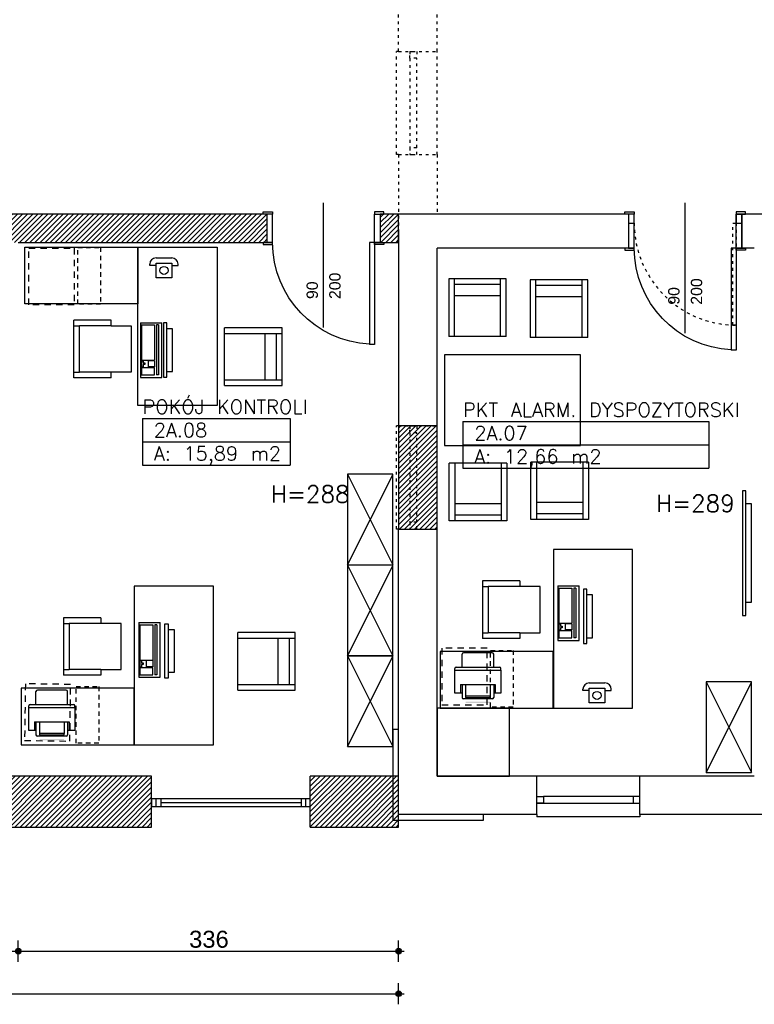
# Model space of a CAD drawing. Header units: inches. Extents: x 18535 to 24863, y 1480 to 5800.
# Tile 3 of 24: x 20832 to 21480, y 2037 to 2906. Entities that reach past the tile are written whole.
import ezdxf
from ezdxf.enums import TextEntityAlignment as Align

# ---------------------------------------------------------------- set-up
doc = ezdxf.new("R2010")
doc.units = ezdxf.units.IN
doc.header["$MEASUREMENT"] = 0
doc.linetypes.add('Przerywana', pattern=[6, 2.5, -3.5])
doc.linetypes.add('Przerywana 2 (2)', pattern=[11, 6, -5])
for name, color, linetype in [('_T elektryczne', 7, 'Continuous'), ('_T meble', 7, 'Continuous'), ('_T sciany', 7, 'Continuous'), ('AA_OPIS_009', 7, 'Continuous'), ('AA_PRZ_SCIANY_030', 7, 'Continuous'), ('AA_STOLARKA DRZW_009', 7, 'Continuous'), ('AA_WIDOK_009', 7, 'Continuous'), ('ArchiCAD', 7, 'Continuous'), ('Window-Door Markers', 7, 'Continuous')]:
    doc.layers.add(name, color=color, linetype=linetype)
doc.styles.add('GENERATED_STYLE_13', font='txt')
doc.styles.add('GENERATED_STYLE_14', font='romans.shx')
doc.styles.add('GENERATED_STYLE_8', font='txt')
doc.styles.add('GENERATED_STYLE_9', font='arial.ttf')
doc.styles.get("Standard").update_dxf_attribs({"font": 'txt', "bigfont": 'BIGFONT.SHX'})
doc.dimstyles.new('Dimstyle_4', dxfattribs={"dimtxt": 15, "dimasz": 9.5, "dimexe": 0.18, "dimexo": 0.5, "dimgap": 0.09, "dimtad": 1, "dimtih": 1, "dimtoh": 1, "dimdec": 0, "dimzin": 0, "dimdsep": 46, "dimtxsty": 'GENERATED_STYLE_13', "dimblk": 'ARROWHEAD_11', "dimblk1": 'ARROWHEAD_11', "dimblk2": 'ARROWHEAD_11', "dimcen": 0.09, "dimclrd": 220, "dimclre": 220, "dimclrt": 220, "dimadec": 1, "dimazin": 0, "dimtfac": 1, "dimtdec": 4, "dimtmove": 0, "dimatfit": 3, "dimfxl": 0, "dimtolj": 1, "dimtzin": 0, "dimarcsym": 0})
pattern_1 = [(45, (0, 0), (-2.24506403, 2.24506403), [])]

# ---------------------------------------------------------------- blocks, each defined once
blk = doc.blocks.new('PKT ALARM. DYSPOZYTORSKI_2A.07_144', base_point=(21331.63, 2541.19))
at = {"layer": '_T sciany', "color": 160, "linetype": 'Continuous'}
for p, q in [((21223.1, 2551.49), (21223.1, 2510.31)), ((21223.1, 2551.49), (21440.16, 2551.49)), ((21440.16, 2551.49), (21440.16, 2510.31)), ((21223.1, 2530.9), (21440.16, 2530.9)), ((21223.1, 2510.31), (21440.16, 2510.31))]:
    blk.add_line(p, q, dxfattribs=at)
at = {"color": 0}
for tag in ['floor_f', 'ROOM_PERIM', 'ROOM_WALLS_SURF', 'ROOM_DOORS_SURF', 'ROOM_WINDS_SURF', 'ROOM_BASELEV', 'ROOM_HEIGHT', 'ROOM_NET_AREA', 'ROOM_REDUCED_AREA', 'ROOM_CALC_AREA', 'ROOM_VOLUME']:
    blk.add_attdef(tag, text='', height=200, dxfattribs=at).set_placement((21331.63, 2484.05), align=Align.BOTTOM_LEFT)
at = {"layer": '_T sciany', "color": 160}
for tag, p in [('ROOM_NAME', (21223.1, 2568.03)), ('ROOM_NUMBER', (21233.1, 2547.44)), ('ROOM_AREA', (21233.1, 2526.86))]:
    blk.add_attdef(tag, text='', height=12.5, dxfattribs=at).set_placement(p, align=Align.TOP_LEFT)
blk = doc.blocks.new('POKÓJ KONTROLI_2A.08_157', base_point=(21005.36, 2543.79))
at = {"layer": '_T sciany', "color": 160, "linetype": 'Continuous'}
for p, q in [((20940.18, 2554.09), (20940.18, 2512.91)), ((20940.18, 2554.09), (21070.54, 2554.09)), ((21070.54, 2554.09), (21070.54, 2512.91)), ((20940.18, 2533.5), (21070.54, 2533.5)), ((20940.18, 2512.91), (21070.54, 2512.91))]:
    blk.add_line(p, q, dxfattribs=at)
at = {"color": 0}
for tag in ['floor_f', 'ROOM_PERIM', 'ROOM_WALLS_SURF', 'ROOM_DOORS_SURF', 'ROOM_WINDS_SURF', 'ROOM_BASELEV', 'ROOM_HEIGHT', 'ROOM_NET_AREA', 'ROOM_REDUCED_AREA', 'ROOM_CALC_AREA', 'ROOM_VOLUME']:
    blk.add_attdef(tag, text='', height=200, dxfattribs=at).set_placement((21005.36, 2486.65), align=Align.BOTTOM_LEFT)
at = {"layer": '_T sciany', "color": 160}
for tag, p in [('ROOM_NAME', (20940.18, 2570.63)), ('ROOM_NUMBER', (20950.18, 2550.04)), ('ROOM_AREA', (20950.18, 2529.45))]:
    blk.add_attdef(tag, text='', height=12.5, dxfattribs=at).set_placement(p, align=Align.TOP_LEFT)
blk = doc.blocks.new('D1 -Tr 65_385')
at = {"color": 140, "linetype": 'Continuous'}
for p, q in [((45, 90), (40.555, 90)), ((40.555, 0), (40.555, 90)), ((45, 0), (45, 90)), ((-53.255, 0), (-53.255, 1.905)), ((-53.255, 1.905), (-45, 1.905)), ((-53.255, 0), (-53.255, 1.905)), ((-53.255, 1.905), (-45, 1.905)), ((-45, 0), (-53.255, 0)), ((-45, 0), (-53.255, 0)), ((-50, 0), (-45, 0)), ((-50, -25), (-50, 0)), ((-50, 0), (-45, 0)), ((-50, -25), (-50, 0)), ((-45, 1.905), (-45, 0)), ((-45, 1.905), (-45, 0)), ((-45, 0), (-45, -25)), ((-45, 0), (-45, -25)), ((45, 0), (40.555, 0)), ((53.255, 1.905), (45, 1.905)), ((45, 1.905), (45, 0)), ((53.255, 1.905), (45, 1.905)), ((45, 1.905), (45, 0)), ((50, 0), (45, 0)), ((45, 0), (45, -25)), ((45, 0), (53.255, 0)), ((50, 0), (45, 0)), ((45, 0), (45, -25)), ((45, 0), (53.255, 0)), ((50, -25), (50, 0)), ((50, -25), (50, 0)), ((53.255, 0), (53.255, 1.905)), ((53.255, 0), (53.255, 1.905)), ((-45, -25), (-53.255, -25)), ((-53.255, -25), (-53.255, -26.905)), ((-45, -25), (-53.255, -25)), ((-53.255, -25), (-53.255, -26.905)), ((-45, -25), (-50, -25)), ((-45, -25), (-50, -25)), ((-45, -26.905), (-45, -25)), ((-45, -26.905), (-45, -25)), ((45, -25), (50, -25)), ((45, -25), (53.255, -25)), ((45, -26.905), (45, -25)), ((45, -25), (50, -25)), ((45, -25), (53.255, -25)), ((45, -26.905), (45, -25)), ((53.255, -25), (53.255, -26.905)), ((53.255, -25), (53.255, -26.905)), ((-53.255, -26.905), (-45, -26.905)), ((-53.255, -26.905), (-45, -26.905)), ((53.255, -26.905), (45, -26.905)), ((53.255, -26.905), (45, -26.905))]:
    blk.add_line(p, q, dxfattribs=at)
blk.add_arc((45, 0), 90, 92.827477, 180, dxfattribs=at)
blk = doc.blocks.new('Window-Door Marker - 70_4804')
at = {"layer": 'ArchiCAD', "color": 140, "linetype": 'Continuous'}
blk.add_line((0, -100), (0, 10), dxfattribs=at)
blk = doc.blocks.new('Window-Door Marker - 70_3958')
at = {"layer": 'ArchiCAD', "color": 140, "linetype": 'Continuous'}
blk.add_line((0, -100), (0, 10), dxfattribs=at)
blk = doc.blocks.new('WALL_661', base_point=(20385.09, 2722.07))
at = {"layer": '_T sciany'}
h = blk.add_hatch(dxfattribs=at)
h.set_pattern_fill('ANSI31', color=5, style=0, pattern_type=2)
h.set_pattern_definition(pattern_1)
h.paths.add_polyline_path([(20674.3, 2709.57), (20674.3, 2734.57), (20407.09, 2734.57), (20407.09, 2709.57)], flags=0)
h = blk.add_hatch(dxfattribs=at)
h.set_pattern_fill('ANSI31', color=5, style=0, pattern_type=2)
h.set_pattern_definition(pattern_1)
h.paths.add_polyline_path([(21050.06, 2709.57), (21050.06, 2734.57), (20774.3, 2734.57), (20774.3, 2709.57)], flags=0)
h = blk.add_hatch(dxfattribs=at)
h.set_pattern_fill('ANSI31', color=5, style=0, pattern_type=2)
h.set_pattern_definition(pattern_1)
h.paths.add_polyline_path([(21166.3, 2709.57), (21166.3, 2734.57), (21150.06, 2734.57), (21150.06, 2709.57)], flags=0)
at = {"layer": '_T sciany', "color": 5, "linetype": 'Continuous'}
for p, q in [((20674.3, 2734.57), (20407.09, 2734.57)), ((20674.3, 2734.57), (20674.3, 2709.57)), ((20774.3, 2734.57), (20774.3, 2709.57)), ((21050.06, 2734.57), (20774.3, 2734.57)), ((21050.06, 2734.57), (21050.06, 2709.57)), ((21150.06, 2734.57), (21150.06, 2709.57)), ((21166.3, 2734.57), (21150.06, 2734.57)), ((21166.3, 2709.57), (21166.3, 2734.57)), ((20407.09, 2709.57), (20674.3, 2709.57)), ((20774.3, 2709.57), (20815.53, 2709.57)), ((20830.53, 2709.57), (21050.06, 2709.57)), ((21150.06, 2709.57), (21166.3, 2709.57))]:
    blk.add_line(p, q, dxfattribs=at)
at = {"layer": '_T sciany', "xscale": -1, "rotation": 180}
for p in [(20724.3, 2709.57), (21100.06, 2709.57)]:
    blk.add_blockref('D1 -Tr 65_385', p, dxfattribs=at)
at = {"layer": 'Window-Door Markers'}
ref = blk.add_blockref('Window-Door Marker - 70_4804', (20724.3, 2734.57), dxfattribs=at)
ref.add_attrib('AC_WIDO_A_SIZE', '90', dxfattribs={"color": 255, "height": 10, "rotation": 90, "style": 'GENERATED_STYLE_9'}).set_placement((20722.26, 2659.57), align=Align.BOTTOM_LEFT)
ref.add_attrib('AC_WIDO_B_SIZE', '200', dxfattribs={"color": 255, "height": 10, "rotation": 90, "style": 'GENERATED_STYLE_9'}).set_placement((20742.26, 2659.57), align=Align.BOTTOM_LEFT)
ref = blk.add_blockref('Window-Door Marker - 70_3958', (21100.06, 2734.57), dxfattribs=at)
ref.add_attrib('AC_WIDO_A_SIZE', '90', dxfattribs={"color": 255, "height": 10, "rotation": 90, "style": 'GENERATED_STYLE_9'}).set_placement((21098.02, 2659.57), align=Align.BOTTOM_LEFT)
ref.add_attrib('AC_WIDO_B_SIZE', '200', dxfattribs={"color": 255, "height": 10, "rotation": 90, "style": 'GENERATED_STYLE_9'}).set_placement((21118.02, 2659.57), align=Align.BOTTOM_LEFT)
blk = doc.blocks.new('D1 -Tr 65_17')
at = {"color": 140, "linetype": 'Continuous'}
for p, q in [((45, 90), (40.555, 90)), ((40.555, 0), (40.555, 90)), ((45, 0), (45, 90)), ((-53.255, 0), (-53.255, 1.905)), ((-53.255, 1.905), (-45, 1.905)), ((-53.255, 0), (-53.255, 1.905)), ((-53.255, 1.905), (-45, 1.905)), ((-45, 0), (-53.255, 0)), ((-45, 0), (-53.255, 0)), ((-50, 0), (-45, 0)), ((-50, -30), (-50, 0)), ((-50, 0), (-45, 0)), ((-50, -30), (-50, 0)), ((-45, 1.905), (-45, 0)), ((-45, 1.905), (-45, 0)), ((-45, 0), (-45, -30)), ((-45, 0), (-45, -30)), ((45, 0), (40.555, 0)), ((53.255, 1.905), (45, 1.905)), ((45, 1.905), (45, 0)), ((53.255, 1.905), (45, 1.905)), ((45, 1.905), (45, 0)), ((50, 0), (45, 0)), ((45, 0), (45, -30)), ((45, 0), (53.255, 0)), ((50, 0), (45, 0)), ((45, 0), (45, -30)), ((45, 0), (53.255, 0)), ((50, -30), (50, 0)), ((50, -30), (50, 0)), ((53.255, 0), (53.255, 1.905)), ((53.255, 0), (53.255, 1.905)), ((-45, -30), (-53.255, -30)), ((-53.255, -30), (-53.255, -31.905)), ((-45, -30), (-53.255, -30)), ((-53.255, -30), (-53.255, -31.905)), ((-53.255, -31.905), (-45, -31.905)), ((-53.255, -31.905), (-45, -31.905)), ((-45, -30), (-50, -30)), ((-45, -30), (-50, -30)), ((-45, -31.905), (-45, -30)), ((-45, -31.905), (-45, -30)), ((45, -30), (50, -30)), ((45, -30), (53.255, -30)), ((45, -31.905), (45, -30)), ((45, -30), (50, -30)), ((45, -30), (53.255, -30)), ((45, -31.905), (45, -30)), ((53.255, -31.905), (45, -31.905)), ((53.255, -31.905), (45, -31.905)), ((53.255, -30), (53.255, -31.905)), ((53.255, -30), (53.255, -31.905))]:
    blk.add_line(p, q, dxfattribs=at)
blk.add_arc((45, 0), 90, 92.827477, 180, dxfattribs=at)
blk = doc.blocks.new('Window-Door Marker - 70_4438')
at = {"layer": 'ArchiCAD', "color": 140, "linetype": 'Continuous'}
blk.add_line((0, -105), (0, 10), dxfattribs=at)
blk = doc.blocks.new('WALL_688', base_point=(21369.3, 2704.57))
at = {"layer": '_T sciany', "color": 5, "linetype": 'Continuous'}
for p, q in [((21369.3, 2734.57), (21369.3, 2704.57)), ((21469.3, 2704.57), (21469.3, 2734.57))]:
    blk.add_line(p, q, dxfattribs=at)
at = {"layer": '_T sciany', "xscale": -1, "rotation": 180}
blk.add_blockref('D1 -Tr 65_17', (21419.3, 2704.57), dxfattribs=at)
at = {"layer": 'Window-Door Markers'}
ref = blk.add_blockref('Window-Door Marker - 70_4438', (21419.3, 2734.57), dxfattribs=at)
ref.add_attrib('AC_WIDO_A_SIZE', '90', dxfattribs={"color": 255, "height": 10, "rotation": 90, "style": 'GENERATED_STYLE_9'}).set_placement((21417.26, 2654.57), align=Align.BOTTOM_LEFT)
ref.add_attrib('AC_WIDO_B_SIZE', '200', dxfattribs={"color": 255, "height": 10, "rotation": 90, "style": 'GENERATED_STYLE_9'}).set_placement((21437.26, 2654.57), align=Align.BOTTOM_LEFT)
blk = doc.blocks.new('WALL_689', base_point=(21166.3, 2547.57))
at = {"layer": '_T sciany'}
h = blk.add_hatch(dxfattribs=at)
h.set_pattern_fill('ANSI31', color=5, style=0, pattern_type=2)
h.set_pattern_definition(pattern_1)
h.paths.add_polyline_path([(21166.3, 2547.57), (21166.3, 2456.57), (21200.3, 2456.57), (21200.3, 2547.57)], flags=0)
at = {"layer": '_T sciany', "color": 5, "linetype": 'Continuous'}
for p, q in [((21166.3, 2547.57), (21166.3, 2456.57)), ((21200.3, 2547.57), (21166.3, 2547.57)), ((21200.3, 2456.57), (21200.3, 2547.57)), ((21166.3, 2456.57), (21200.3, 2456.57))]:
    blk.add_line(p, q, dxfattribs=at)
blk = doc.blocks.new('W BottomHung 65_248')
at = {"color": 0, "linetype": 'ByBlock'}
for p, q in [((70, 0), (-70, 0)), ((-70, 0), (-70, -6.8)), ((-66, 0), (-66, -6.8)), ((-62, -6.8), (-62, 0)), ((62, -6.8), (62, 0)), ((66, 0), (66, -6.8)), ((70, -6.8), (70, 0)), ((-70, -6.8), (70, -6.8)), ((-62, -3.4), (62, -3.4))]:
    blk.add_line(p, q, dxfattribs=at)
blk = doc.blocks.new('W BottomHung 65_8')
at = {"color": 0, "linetype": 'ByBlock'}
for p, q in [((70, 0), (-70, 0)), ((-70, 0), (-70, -6.8)), ((-66, 0), (-66, -6.8)), ((-62, -6.8), (-62, 0)), ((62, -6.8), (62, 0)), ((66, 0), (66, -6.8)), ((70, -6.8), (70, 0)), ((-70, -6.8), (70, -6.8)), ((-62, -3.4), (62, -3.4))]:
    blk.add_line(p, q, dxfattribs=at)
blk = doc.blocks.new('W BottomHung 65_249')
at = {"color": 0, "linetype": 'ByBlock'}
for p, q in [((70, 0), (-70, 0)), ((-70, 0), (-70, -6.8)), ((-66, 0), (-66, -6.8)), ((-62, -6.8), (-62, 0)), ((62, -6.8), (62, 0)), ((66, 0), (66, -6.8)), ((70, -6.8), (70, 0)), ((-70, -6.8), (70, -6.8)), ((-62, -3.4), (62, -3.4))]:
    blk.add_line(p, q, dxfattribs=at)
blk = doc.blocks.new('WALL_778', base_point=(21166.3, 2216.07))
at = {"layer": '_T sciany'}
h = blk.add_hatch(dxfattribs=at)
h.set_pattern_fill('ANSI31', color=5, style=0, pattern_type=2)
h.set_pattern_definition(pattern_1)
h.paths.add_polyline_path([(20407.09, 2238.57), (20363.09, 2193.57), (20457.05, 2193.57), (20457.05, 2238.57)], flags=0)
h = blk.add_hatch(dxfattribs=at)
h.set_pattern_fill('ANSI31', color=5, style=0, pattern_type=2)
h.set_pattern_definition(pattern_1)
h.paths.add_polyline_path([(20597.05, 2238.57), (20597.05, 2193.57), (20639.1, 2193.57), (20639.1, 2238.57)], flags=0)
h = blk.add_hatch(dxfattribs=at)
h.set_pattern_fill('ANSI31', color=5, style=0, pattern_type=2)
h.set_pattern_definition(pattern_1)
h.paths.add_polyline_path([(20779.1, 2238.57), (20779.1, 2193.57), (20948.24, 2193.57), (20948.24, 2238.57)], flags=0)
h = blk.add_hatch(dxfattribs=at)
h.set_pattern_fill('ANSI31', color=5, style=0, pattern_type=2)
h.set_pattern_definition(pattern_1)
h.paths.add_polyline_path([(21088.24, 2238.57), (21088.24, 2193.57), (21166.3, 2193.57), (21166.3, 2238.57)], flags=0)
at = {"layer": '_T sciany', "color": 5, "linetype": 'Continuous'}
for p, q in [((20457.05, 2238.57), (20407.09, 2238.57)), ((20457.05, 2193.57), (20457.05, 2238.57)), ((20597.05, 2193.57), (20597.05, 2238.57)), ((20639.1, 2238.57), (20597.05, 2238.57)), ((20639.1, 2193.57), (20639.1, 2238.57)), ((20779.1, 2193.57), (20779.1, 2238.57)), ((20948.24, 2238.57), (20779.1, 2238.57)), ((20948.24, 2193.57), (20948.24, 2238.57)), ((21088.24, 2193.57), (21088.24, 2238.57)), ((21166.3, 2238.57), (21088.24, 2238.57)), ((21166.3, 2193.57), (21166.3, 2238.57)), ((20363.09, 2193.57), (20457.05, 2193.57)), ((20597.05, 2193.57), (20639.1, 2193.57)), ((20779.1, 2193.57), (20948.24, 2193.57)), ((21088.24, 2193.57), (21166.3, 2193.57))]:
    blk.add_line(p, q, dxfattribs=at)
at = {"layer": '_T sciany', "color": 140, "linetype": 'Continuous', "rotation": 180}
for name, p in [('W BottomHung 65_8', (20527.05, 2211.57)), ('W BottomHung 65_248', (20709.1, 2211.57)), ('W BottomHung 65_249', (21018.24, 2211.57))]:
    blk.add_blockref(name, p, dxfattribs=at)
blk = doc.blocks.new('PLN_Dn@stolik op narz35x65')
at = {"layer": '_T meble', "color": 0, "linetype": 'ByBlock'}
for p, q in [((-17.77, 17.27), (47.23, 17.27)), ((-17.77, -17.73), (-17.77, 17.27)), ((47.23, 17.27), (47.23, -17.73)), ((47.23, -17.73), (-17.77, -17.73))]:
    blk.add_line(p, q, dxfattribs=at)
blk = doc.blocks.new('PLR_Dn@stolik op narz35x65')
at = {"layer": '_T meble', "color": 0, "linetype": 'ByBlock'}
for p, q in [((-17.77, 17.27), (47.23, 17.27)), ((-17.77, -17.73), (-17.77, 17.27)), ((47.23, 17.27), (47.23, -17.73)), ((47.23, -17.73), (-17.77, -17.73))]:
    blk.add_line(p, q, dxfattribs=at)
blk = doc.blocks.new('Office Chair 2 65_63')
at = {"layer": '_T meble', "color": 0, "linetype": 'Continuous'}
for p, q in [((20.4, 25.4), (-20.4, 25.4)), ((-20.4, 25.4), (-20.4, 7.6)), ((20.4, 7.6), (20.4, 25.4)), ((-25.4, 7.6), (-25.4, -25.4)), ((-25.4, 7.6), (-20.4, 7.6)), ((-20.4, 7.6), (-20.4, -20.4)), ((20.4, 7.6), (20.4, -20.4)), ((20.4, 7.6), (25.4, 7.6)), ((25.4, 7.6), (25.4, -25.4)), ((-25.4, -25.4), (-20.4, -25.4)), ((-20.4, -20.4), (20.4, -20.4)), ((-20.4, -25.4), (-20.4, -20.4)), ((-20.4, -25.4), (20.4, -25.4)), ((20.4, -25.4), (20.4, -20.4)), ((20.4, -25.4), (25.4, -25.4))]:
    blk.add_line(p, q, dxfattribs=at)
blk = doc.blocks.new('PSR_Dn@stolik op narz35x65')
at = {"layer": '_T meble', "color": 0, "linetype": 'Continuous'}
for p, q in [((-17.77, 17.27), (47.23, 17.27)), ((-17.77, -17.73), (-17.77, 17.27)), ((47.23, 17.27), (47.23, -17.73)), ((47.23, -17.73), (-17.77, -17.73))]:
    blk.add_line(p, q, dxfattribs=at)
blk = doc.blocks.new('Table 120x80 65_29')
at = {"layer": '_T meble', "color": 0, "linetype": 'Continuous'}
for p, q in [((-50, -50), (-50, 0)), ((-50, 0), (50, 0)), ((50, 0), (50, -50)), ((50, -50), (-50, -50))]:
    blk.add_line(p, q, dxfattribs=at)
blk = doc.blocks.new('PLN_Monitor 19_')
at = {"layer": '_T elektryczne', "color": 0, "linetype": 'ByBlock'}
for p, q in [((-19.05, 17.78), (-19.05, 48.26)), ((-19.05, 48.26), (19.05, 48.26)), ((19.05, 48.26), (19.05, 17.78)), ((-24.13, 0), (-24.13, 17.78)), ((-24.13, 17.78), (24.13, 17.78)), ((24.13, 17.78), (24.13, 0)), ((24.13, 0), (-24.13, 0))]:
    blk.add_line(p, q, dxfattribs=at)
blk = doc.blocks.new('PSN_Dn@stolik op narz35x65')
at = {"layer": '_T meble', "color": 0, "linetype": 'Continuous'}
for p, q in [((-17.77, 17.27), (47.23, 17.27)), ((-17.77, -17.73), (-17.77, 17.27)), ((47.23, 17.27), (47.23, -17.73)), ((47.23, -17.73), (-17.77, -17.73))]:
    blk.add_line(p, q, dxfattribs=at)
blk = doc.blocks.new('PSR_Keyboard')
at = {"layer": '_T elektryczne', "color": 0, "linetype": 'Continuous'}
for p, q in [((0, 0), (0, 19.05)), ((48.26, 19.05), (0, 19.05)), ((48.26, 0), (48.26, 19.05)), ((2, 16.03), (2, 14.16)), ((2, 16.03), (46, 16.03)), ((2, 14.16), (46, 14.16)), ((2, 1), (2, 12.47)), ((2, 12.47), (33, 12.47)), ((33, 1), (33, 12.47)), ((33.5, 12.47), (39, 12.47)), ((33.5, 12.47), (33.5, 7)), ((39, 12.47), (39, 7)), ((46, 12.47), (39.5, 12.47)), ((39.5, 1), (39.5, 12.47)), ((46, 16.03), (46, 14.16)), ((46, 1), (46, 12.47)), ((0, 0), (48.26, 0)), ((2, 1), (33, 1)), ((39, 7), (33.5, 7)), ((33.5, 1), (33.5, 2.5)), ((33.5, 2.5), (35.5, 2.5)), ((33.5, 1), (39, 1)), ((35.5, 2.5), (35.5, 4)), ((35.5, 4), (37, 4)), ((37, 4), (37, 2.5)), ((37, 2.5), (39, 2.5)), ((39, 1), (39, 2.5)), ((39.5, 1), (46, 1))]:
    blk.add_line(p, q, dxfattribs=at)
blk = doc.blocks.new('Office Chair 2 65_3')
at = {"layer": '_T meble', "color": 0, "linetype": 'Continuous'}
for p, q in [((20.4, 25.4), (-20.4, 25.4)), ((-20.4, 25.4), (-20.4, 7.6)), ((20.4, 7.6), (20.4, 25.4)), ((-25.4, 7.6), (-25.4, -25.4)), ((-25.4, 7.6), (-20.4, 7.6)), ((-20.4, 7.6), (-20.4, -20.4)), ((20.4, 7.6), (20.4, -20.4)), ((20.4, 7.6), (25.4, 7.6)), ((25.4, 7.6), (25.4, -25.4)), ((-25.4, -25.4), (-20.4, -25.4)), ((-20.4, -20.4), (20.4, -20.4)), ((-20.4, -25.4), (-20.4, -20.4)), ((-20.4, -25.4), (20.4, -25.4)), ((20.4, -25.4), (20.4, -20.4)), ((20.4, -25.4), (25.4, -25.4))]:
    blk.add_line(p, q, dxfattribs=at)
blk = doc.blocks.new('PLR_$@ telefon')
at = {"layer": '_T elektryczne', "color": 0, "linetype": 'ByBlock'}
for p, q in [((0, 17.5), (14, 17.5)), ((-5.5, 10.73), (-5.5, 12)), ((0, 10.73), (-5.5, 10.73)), ((0, 12.8), (14, 12.8)), ((0, 0), (0, 12.8)), ((14, 12.8), (14, 0)), ((14, 10.73), (19.5, 10.73)), ((19.5, 10.73), (19.5, 12)), ((14, 0), (0, 0))]:
    blk.add_line(p, q, dxfattribs=at)
blk.add_circle((7, 6.4), 3.59, dxfattribs=at)
for centre, start, end in [((0, 12), 90, 180), ((14, 12), 0, 90)]:
    blk.add_arc(centre, 5.5, start, end, dxfattribs=at)
blk = doc.blocks.new('Table 120x80 65_4160')
at = {"layer": '_T meble', "color": 0, "linetype": 'Continuous'}
for p, q in [((-50, -50), (-50, 0)), ((-50, 0), (50, 0)), ((50, 0), (50, -50)), ((50, -50), (-50, -50))]:
    blk.add_line(p, q, dxfattribs=at)
blk = doc.blocks.new('PLR_Monitor 19_')
at = {"layer": '_T elektryczne', "color": 0, "linetype": 'ByBlock'}
for p, q in [((-19.05, 17.78), (-19.05, 48.26)), ((-19.05, 48.26), (19.05, 48.26)), ((19.05, 48.26), (19.05, 17.78)), ((-24.13, 0), (-24.13, 17.78)), ((-24.13, 17.78), (24.13, 17.78)), ((24.13, 17.78), (24.13, 0)), ((24.13, 0), (-24.13, 0))]:
    blk.add_line(p, q, dxfattribs=at)
blk = doc.blocks.new('Chair Arm 65_38')
at = {"layer": '_T meble', "color": 0, "linetype": 'Continuous'}
for p, q in [((0, 50.8), (50.8, 50.8)), ((0, 50.8), (0, 0)), ((5, 50.8), (5, 0)), ((45.8, 50.8), (45.8, 0)), ((50.8, 0), (50.8, 50.8)), ((5, 15), (45.8, 15)), ((0, 0), (50.8, 0)), ((5, 5), (45.8, 5))]:
    blk.add_line(p, q, dxfattribs=at)
blk = doc.blocks.new('Chair Arm 65_27')
at = {"layer": '_T meble', "color": 0, "linetype": 'Continuous'}
for p, q in [((0, 50.8), (50.8, 50.8)), ((0, 50.8), (0, 0)), ((5, 50.8), (5, 0)), ((45.8, 50.8), (45.8, 0)), ((50.8, 0), (50.8, 50.8)), ((5, 15), (45.8, 15)), ((0, 0), (50.8, 0)), ((5, 5), (45.8, 5))]:
    blk.add_line(p, q, dxfattribs=at)
blk = doc.blocks.new('Table 120x80 65_4173')
at = {"layer": '_T meble', "color": 0, "linetype": 'Continuous'}
for p, q in [((-60, -80), (-60, 0)), ((-60, 0), (60, 0)), ((60, 0), (60, -80)), ((60, -80), (-60, -80))]:
    blk.add_line(p, q, dxfattribs=at)
blk = doc.blocks.new('PLN_Szafa lekarska Cl')
at = {"layer": '_T meble', "color": 0, "linetype": 'ByBlock'}
for p, q in [((0, 0), (51, 0)), ((0, -55), (0, 0)), ((0, 0), (51, -55)), ((51, 0), (0.29, -55)), ((51, 0), (51, -55)), ((51, -55), (0, -55))]:
    blk.add_line(p, q, dxfattribs=at)
blk = doc.blocks.new('*D217')
at = {"layer": 'ArchiCAD', "color": 220, "linetype": 'Continuous'}
for p, q in [((20815.53, 2086.57), (20815.53, 2093.45)), ((20830.53, 2086.57), (20830.53, 2093.45)), ((20815.53, 2074.7), (20815.53, 2081.57)), ((20818.03, 2084.07), (20828.03, 2084.07)), ((20830.53, 2074.7), (20830.53, 2081.57))]:
    blk.add_line(p, q, dxfattribs=at)
at = {"layer": 'ArchiCAD', "color": 220, "linetype": 'Continuous', "const_width": 2.5}
for points in [[(20814.28, 2084.07, 1), (20816.78, 2084.07, 1)], [(20829.28, 2084.07, 1), (20831.78, 2084.07, 1)]]:
    blk.add_lwpolyline(points, format="xyb", close=True, dxfattribs=at)
at = {"layer": 'ArchiCAD', "color": 220, "linetype": 'Continuous'}
for centre in [(20815.53, 2084.07), (20830.53, 2084.07)]:
    blk.add_circle(centre, 2.5, dxfattribs=at)
blk = doc.blocks.new('ARROWHEAD_11')
at = {"color": 0, "linetype": 'Continuous'}
blk.add_line((0, 0), (-1, 0), dxfattribs=at)
at = {"color": 0, "linetype": 'Continuous', "const_width": 0.25}
blk.add_lwpolyline([(-0.125, 0, 1), (0.125, 0, 1)], format="xyb", close=True, dxfattribs=at)
blk = doc.blocks.new('*D218')
at = {"layer": 'ArchiCAD', "color": 220, "linetype": 'Continuous'}
for p, q in [((20830.53, 2086.57), (20830.53, 2093.45)), ((21166.3, 2086.57), (21166.3, 2093.45)), ((20830.53, 2074.7), (20830.53, 2081.57)), ((20833.03, 2084.07), (21163.8, 2084.07)), ((21166.3, 2074.7), (21166.3, 2081.57)), ((21168.8, 2084.07), (21171.3, 2084.07))]:
    blk.add_line(p, q, dxfattribs=at)
at = {"layer": 'ArchiCAD', "color": 220, "linetype": 'Continuous', "const_width": 2.5}
for points in [[(20829.28, 2084.07, 1), (20831.78, 2084.07, 1)], [(21165.05, 2084.07, 1), (21167.55, 2084.07, 1)]]:
    blk.add_lwpolyline(points, format="xyb", close=True, dxfattribs=at)
at = {"layer": 'ArchiCAD', "color": 220, "linetype": 'Continuous'}
for centre in [(20830.53, 2084.07), (21166.3, 2084.07)]:
    blk.add_circle(centre, 2.5, dxfattribs=at)
at = {"layer": 'ArchiCAD', "color": 220, "insert": (20981.34, 2102.07), "char_height": 15, "attachment_point": 1}
blk.add_mtext('\\A1;{\\fArial Europa Srodkowa|b0|i0|c0|p34;\\C220;336}', dxfattribs=at)
blk = doc.blocks.new('*D219')
at = {"layer": 'ArchiCAD', "color": 220, "linetype": 'Continuous'}
for p, q in [((20363.09, 2049.02), (20363.09, 2055.89)), ((21166.3, 2049.02), (21166.3, 2055.89)), ((20358.09, 2046.52), (20360.59, 2046.52)), ((20363.09, 2037.14), (20363.09, 2044.02)), ((20365.59, 2046.52), (21163.8, 2046.52)), ((21166.3, 2037.14), (21166.3, 2044.02)), ((21168.8, 2046.52), (21171.3, 2046.52))]:
    blk.add_line(p, q, dxfattribs=at)
at = {"layer": 'ArchiCAD', "color": 220, "linetype": 'Continuous', "const_width": 2.5}
for points in [[(20361.84, 2046.52, 1), (20364.34, 2046.52, 1)], [(21165.05, 2046.52, 1), (21167.55, 2046.52, 1)]]:
    blk.add_lwpolyline(points, format="xyb", close=True, dxfattribs=at)
at = {"layer": 'ArchiCAD', "color": 220, "linetype": 'Continuous'}
for centre in [(20363.09, 2046.52), (21166.3, 2046.52)]:
    blk.add_circle(centre, 2.5, dxfattribs=at)
at = {"layer": 'ArchiCAD', "color": 220, "insert": (20747.62, 2064.52), "char_height": 15, "attachment_point": 1}
blk.add_mtext('\\A1;{\\fArial Europa Srodkowa|b0|i0|c0|p34;\\C220;803}', dxfattribs=at)

msp = doc.modelspace()

# ---------------------------------------------------------------- hatches: boundary and pattern name
at = {"layer": '_T elektryczne'}
for points in [[(21225.47, 2302.94), (21247.06, 2302.94), (21247.06, 2304.21), (21225.47, 2304.21)], [(20849.31, 2269.97), (20870.9, 2269.97), (20870.9, 2271.24), (20849.31, 2271.24)]]:
    msp.add_hatch(color=30, dxfattribs=at).paths.add_polyline_path(points, flags=0)

# ---------------------------------------------------------------- linework, layer by layer
at = {"layer": '_T elektryczne', "color": 30, "linetype": 'Continuous'}
for p, q in [((21248.96, 2347.3), (21223.56, 2347.3)), ((21222.29, 2335), (21222.29, 2346.03)), ((21250.23, 2335), (21250.23, 2346.03)), ((21215.94, 2332.06), (21215.94, 2333.52)), ((21215.94, 2332.06), (21256.58, 2332.06)), ((21215.94, 2311.74), (21215.94, 2332.06)), ((21217.03, 2334.77), (21255.5, 2334.77)), ((21256.58, 2332.06), (21256.58, 2333.52)), ((21256.58, 2332.06), (21256.58, 2311.74)), ((20846.13, 2302.03), (20846.13, 2313.07)), ((20872.8, 2314.34), (20847.4, 2314.34)), ((20874.07, 2302.03), (20874.07, 2313.07)), ((21222.29, 2311.74), (21215.94, 2311.74)), ((21221.02, 2319.36), (21221.02, 2311.74)), ((21221.02, 2319.36), (21251.5, 2319.36)), ((21222.29, 2319.36), (21222.29, 2307.93)), ((21225.47, 2319.36), (21225.47, 2309.2)), ((21247.06, 2319.36), (21247.06, 2309.2)), ((21250.23, 2319.36), (21250.23, 2307.93)), ((21256.58, 2311.74), (21250.23, 2311.74)), ((21251.5, 2319.36), (21251.5, 2311.74)), ((21248.96, 2306.66), (21223.56, 2306.66)), ((21247.06, 2309.2), (21225.47, 2309.2)), ((21225.47, 2309.2), (21225.47, 2307.93)), ((21225.47, 2307.93), (21247.06, 2307.93)), ((21247.06, 2307.93), (21247.06, 2309.2)), ((20839.78, 2299.1), (20839.78, 2300.55)), ((20839.78, 2299.1), (20880.42, 2299.1)), ((20839.78, 2278.78), (20839.78, 2299.1)), ((20840.87, 2301.81), (20879.33, 2301.81)), ((20880.42, 2299.1), (20880.42, 2300.55)), ((20880.42, 2299.1), (20880.42, 2278.78)), ((20844.86, 2286.4), (20844.86, 2278.78)), ((20844.86, 2286.4), (20875.34, 2286.4)), ((20846.13, 2286.4), (20846.13, 2274.97)), ((20849.31, 2286.4), (20849.31, 2276.24)), ((20870.9, 2286.4), (20870.9, 2276.24)), ((20874.07, 2286.4), (20874.07, 2274.97)), ((20875.34, 2286.4), (20875.34, 2278.78)), ((20846.13, 2278.78), (20839.78, 2278.78)), ((20880.42, 2278.78), (20874.07, 2278.78)), ((20872.8, 2273.7), (20847.4, 2273.7)), ((20870.9, 2276.24), (20849.31, 2276.24)), ((20849.31, 2276.24), (20849.31, 2274.97)), ((20849.31, 2274.97), (20870.9, 2274.97)), ((20870.9, 2274.97), (20870.9, 2276.24))]:
    msp.add_line(p, q, dxfattribs=at)
for centre, start, end in [((21223.56, 2346.03), 450, 540), ((21248.96, 2346.03), 360, 450), ((21217.21, 2333.52), 458.21321, 540), ((21255.31, 2333.52), 360, 441.78679), ((20847.4, 2313.07), 450, 540), ((20872.8, 2313.07), 360, 450), ((21223.56, 2307.93), 540, 630), ((21248.96, 2307.93), 630, 360), ((20841.05, 2300.55), 458.21321, 540), ((20879.15, 2300.55), 360, 441.78679), ((20847.4, 2274.97), 540, 630), ((20872.8, 2274.97), 630, 360)]:
    msp.add_arc(centre, 1.27, start, end, dxfattribs=at)
at = {"layer": 'AA_PRZ_SCIANY_030', "color": 252, "linetype": 'Przerywana'}
for p, q in [((21166.3, 2878.07), (21166.3, 2924.57)), ((21200.3, 2878.07), (21200.3, 2924.57)), ((21166.3, 2787.07), (21166.3, 2718.39))]:
    msp.add_line(p, q, dxfattribs=at)
at = {"layer": 'AA_PRZ_SCIANY_030', "color": 251, "linetype": 'Przerywana'}
for p, q in [((21166.3, 2878.07), (21200.3, 2878.07)), ((21166.3, 2787.07), (21200.3, 2787.07)), ((21200.3, 2787.07), (21200.3, 2734.57)), ((21166.3, 2547.57), (21200.3, 2547.57)), ((21166.3, 2456.57), (21200.3, 2456.57))]:
    msp.add_line(p, q, dxfattribs=at)
at = {"layer": 'AA_PRZ_SCIANY_030', "color": 162, "linetype": 'Continuous'}
msp.add_line((21200.3, 2734.57), (21166.3, 2734.57), dxfattribs=at)
at = {"layer": 'AA_PRZ_SCIANY_030', "color": 251, "linetype": 'Continuous'}
for p, q in [((21369.3, 2734.57), (21200.3, 2734.57)), ((21369.3, 2734.57), (21369.3, 2704.57)), ((21519.3, 2734.57), (21469.3, 2734.57)), ((21469.3, 2734.57), (21469.3, 2704.57)), ((21369.3, 2704.57), (21200.3, 2704.57)), ((21480.3, 2704.57), (21469.3, 2704.57)), ((21288.3, 2204.57), (21288.3, 2238.57)), ((21379.3, 2204.57), (21379.3, 2238.57))]:
    msp.add_line(p, q, dxfattribs=at)
at = {"layer": 'AA_PRZ_SCIANY_030', "color": 252, "linetype": 'Continuous'}
for p, q in [((21166.3, 2718.39), (21166.3, 2547.57)), ((21200.3, 2547.57), (21200.3, 2704.57)), ((21166.3, 2204.57), (21166.3, 2456.57)), ((21200.3, 2238.57), (21200.3, 2456.57)), ((21264.3, 2298.57), (21200.3, 2298.57)), ((21200.3, 2298.57), (21200.3, 2238.57)), ((21264.3, 2238.57), (21264.3, 2298.57)), ((21288.3, 2238.57), (21200.3, 2238.57)), ((21200.3, 2238.57), (21264.3, 2238.57)), ((21480.3, 2238.57), (21379.3, 2238.57)), ((21288.3, 2204.57), (21166.3, 2204.57)), ((21500.3, 2204.57), (21379.3, 2204.57))]:
    msp.add_line(p, q, dxfattribs=at)
at = {"layer": 'AA_STOLARKA DRZW_009', "color": 252, "linetype": 'Przerywana'}
for p, q in [((21176.3, 2878.07), (21176.3, 2787.07)), ((21176.3, 2872.07), (21176.3, 2878.07)), ((21176.3, 2878.07), (21182.3, 2878.07)), ((21182.3, 2878.07), (21182.3, 2872.07)), ((21182.3, 2872.07), (21176.3, 2872.07)), ((21182.3, 2793.07), (21182.3, 2872.07)), ((21176.3, 2793.07), (21176.3, 2787.07)), ((21182.3, 2793.07), (21176.3, 2793.07)), ((21182.3, 2787.07), (21182.3, 2793.07)), ((21176.3, 2787.07), (21182.3, 2787.07)), ((21461.46, 2726.57), (21464.3, 2726.57)), ((21461.46, 2636.57), (21461.46, 2726.57)), ((21464.3, 2726.57), (21464.3, 2636.57)), ((21464.3, 2636.57), (21461.46, 2636.57)), ((21176.3, 2547.57), (21176.3, 2456.57)), ((21176.3, 2541.57), (21176.3, 2547.57)), ((21176.3, 2547.57), (21182.3, 2547.57)), ((21182.3, 2547.57), (21182.3, 2541.57)), ((21182.3, 2541.57), (21176.3, 2541.57)), ((21182.3, 2462.57), (21182.3, 2541.57)), ((21176.3, 2462.57), (21176.3, 2456.57)), ((21182.3, 2462.57), (21176.3, 2462.57)), ((21182.3, 2456.57), (21182.3, 2462.57)), ((21176.3, 2456.57), (21182.3, 2456.57))]:
    msp.add_line(p, q, dxfattribs=at)
at = {"layer": 'AA_STOLARKA DRZW_009', "color": 252, "linetype": 'Continuous'}
for p, q in [((21374.3, 2734.57), (21369.3, 2734.57)), ((21369.3, 2734.57), (21369.3, 2726.57)), ((21374.3, 2726.57), (21374.3, 2734.57)), ((21469.3, 2734.57), (21464.3, 2734.57)), ((21464.3, 2734.57), (21464.3, 2726.57)), ((21469.3, 2726.57), (21469.3, 2734.57)), ((21369.3, 2726.57), (21374.3, 2726.57)), ((21464.3, 2726.57), (21469.3, 2726.57)), ((21288.3, 2214.57), (21288.3, 2220.57)), ((21288.3, 2220.57), (21294.3, 2220.57)), ((21373.3, 2220.57), (21294.3, 2220.57)), ((21294.3, 2220.57), (21294.3, 2214.57)), ((21379.3, 2220.57), (21373.3, 2220.57)), ((21373.3, 2220.57), (21373.3, 2214.57)), ((21379.3, 2214.57), (21379.3, 2220.57)), ((21288.3, 2214.57), (21379.3, 2214.57)), ((21294.3, 2214.57), (21288.3, 2214.57)), ((21373.3, 2214.57), (21379.3, 2214.57))]:
    msp.add_line(p, q, dxfattribs=at)
at = {"layer": 'AA_STOLARKA DRZW_009', "color": 2, "linetype": 'Przerywana'}
msp.add_arc((21464.3, 2726.57), 90, 180.00002, 269.99999, dxfattribs=at)
at = {"layer": 'AA_WIDOK_009', "color": 251, "linetype": 'Przerywana'}
for p, q in [((21166.3, 2878.07), (21164.3, 2878.07)), ((21200.3, 2787.07), (21200.3, 2878.07)), ((21166.3, 2547.57), (21164.3, 2547.57)), ((21200.3, 2456.57), (21200.3, 2547.57))]:
    msp.add_line(p, q, dxfattribs=at)
at = {"layer": 'AA_WIDOK_009', "color": 252, "linetype": 'Przerywana'}
for p, q in [((21164.3, 2787.07), (21164.3, 2878.07)), ((21166.3, 2787.07), (21164.3, 2787.07)), ((21164.3, 2456.57), (21164.3, 2547.57)), ((21166.3, 2456.57), (21164.3, 2456.57))]:
    msp.add_line(p, q, dxfattribs=at)
at = {"layer": 'AA_WIDOK_009', "color": 252, "linetype": 'Continuous'}
for p, q in [((21166.3, 2279.57), (21161.3, 2279.57)), ((21161.3, 2279.57), (21161.3, 2204.57)), ((21161.3, 2204.57), (21161.3, 2199.57)), ((21161.3, 2199.57), (21241.3, 2199.57)), ((21241.3, 2199.57), (21241.3, 2204.57)), ((21379.3, 2202.57), (21288.3, 2202.57)), ((21379.3, 2204.57), (21379.3, 2202.57))]:
    msp.add_line(p, q, dxfattribs=at)
at = {"layer": 'AA_WIDOK_009', "color": 251, "linetype": 'Continuous'}
for p, q in [((21379.3, 2238.57), (21288.3, 2238.57)), ((21288.3, 2204.57), (21288.3, 2202.57))]:
    msp.add_line(p, q, dxfattribs=at)

# ---------------------------------------------------------------- block references
at = {"layer": '_T elektryczne', "color": 30, "linetype": 'Continuous'}
for p in [(20952.13, 2678.42), (21334.44, 2303.33)]:
    msp.add_blockref('PLR_$@ telefon', p, dxfattribs=at)
at = {"layer": '_T elektryczne', "color": 30, "rotation": 270}
for p in [(20938.33, 2638.67), (21306.73, 2406.49), (20936.81, 2373.97)]:
    msp.add_blockref('PSR_Keyboard', p, dxfattribs=at)
at = {"layer": '_T elektryczne', "color": 30, "linetype": 'Continuous', "yscale": 0.1657687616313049, "rotation": 270}
for name, p, xscale in [('PLN_Monitor 19_', (20958.7, 2614.47), -0.9946125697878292), ('PLN_Monitor 19_', (21469.87, 2435.35), -2.279320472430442), ('PLN_Monitor 19_', (21329.58, 2379.57), -0.9946125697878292), ('PLR_Monitor 19_', (20960.01, 2349.03), 0.9946125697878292)]:
    msp.add_blockref(name, p, dxfattribs=dict(at, xscale=xscale))
at = {"layer": '_T meble', "color": 162}
for name, p, rotation in [('Table 120x80 65_29', (20886.18, 2655.48), 180), ('Chair Arm 65_27', (21261.3, 2677.4), 180), ('Chair Arm 65_27', (21333.3, 2676.39), 180), ('Chair Arm 65_27', (21063.39, 2583.38), 90), ('Office Chair 2 65_63', (21265.76, 2385.42), 270), ('Office Chair 2 65_63', (20895.84, 2352.9), 270), ('Chair Arm 65_27', (21075, 2314.4), 90)]:
    msp.add_blockref(name, p, dxfattribs=dict(at, rotation=rotation))
at = {"layer": '_T meble', "color": 162, "linetype": 'Przerywana 2 (2)', "yscale": 1.428571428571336}
for name, p, xscale, rotation in [('PLR_Dn@stolik op narz35x65', (20868.93, 2679.22), 0.6153846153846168, 180), ('PLN_Dn@stolik op narz35x65', (21215.45, 2326.11), -0.6153846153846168, 180), ('PLN_Dn@stolik op narz35x65', (20847.33, 2294.52), -0.6153846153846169, 179.21609823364)]:
    msp.add_blockref(name, p, dxfattribs=dict(at, xscale=xscale, rotation=rotation))
at = {"layer": '_T meble', "color": 162, "linetype": 'Przerywana 2 (2)', "xscale": 0.3076923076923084, "yscale": 1.428571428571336}
for p in [(20888.57, 2680.42), (21252.87, 2324.83), (20887.02, 2292.88), (20887.02, 2292.88)]:
    msp.add_blockref('PLR_Dn@stolik op narz35x65', p, dxfattribs=at)
at = {"layer": '_T meble', "color": 162, "yscale": 1.99999999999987, "rotation": 270}
for name, p, xscale in [('PSR_Dn@stolik op narz35x65', (20971.65, 2667.21), 2.153846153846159), ('PSN_Dn@stolik op narz35x65', (21338.34, 2336.84), -2.153846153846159), ('PSN_Dn@stolik op narz35x65', (20968.42, 2304.32), -2.153846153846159)]:
    msp.add_blockref(name, p, dxfattribs=dict(at, xscale=xscale))
at = {"layer": '_T meble', "color": 162, "xscale": -1}
for name, p, rotation in [('Office Chair 2 65_3', (20904.9, 2615.47), 270), ('Table 120x80 65_4173', (21266.93, 2530.21), 180)]:
    msp.add_blockref(name, p, dxfattribs=dict(at, rotation=rotation))
for name, p in [('Chair Arm 65_38', (21261.78, 2463.85)), ('Chair Arm 65_38', (21333.78, 2464.86)), ('Table 120x80 65_4160', (21252.87, 2348.57)), ('Table 120x80 65_4160', (20882.96, 2316.05))]:
    msp.add_blockref(name, p, dxfattribs=at)
at = {"layer": '_T meble', "color": 162, "linetype": 'Continuous', "xscale": -1.568627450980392, "yscale": 0.7272727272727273, "rotation": 90}
for p in [(21121.22, 2504.96), (21121.22, 2424.67), (21121.22, 2344.67), (21437.85, 2321.6)]:
    msp.add_blockref('PLN_Szafa lekarska Cl', p, dxfattribs=at)
at = {"layer": '_T sciany', "color": 5}
for name, p in [('WALL_661', (20385.09, 2722.07)), ('WALL_688', (21369.3, 2704.57)), ('WALL_689', (21166.3, 2547.57)), ('WALL_778', (21166.3, 2216.07))]:
    msp.add_blockref(name, p, dxfattribs=at)
at = {"layer": '_T sciany', "color": 254, "linetype": 'Continuous'}
ref = msp.add_blockref('POKÓJ KONTROLI_2A.08_157', (21005.36, 2543.79), dxfattribs=at)
ref.add_attrib('ROOM_NAME', 'POKÓJ KONTROLI', dxfattribs={"color": 160, "linetype": 'Continuous', "height": 12.5}).set_placement((20940.18, 2570.63), align=Align.TOP_LEFT)
ref.add_attrib('ROOM_NUMBER', '2A.08', dxfattribs={"color": 160, "linetype": 'Continuous', "height": 12.5}).set_placement((20950.18, 2550.04), align=Align.TOP_LEFT)
ref.add_attrib('ROOM_AREA', 'A: 15,89 m2', dxfattribs={"color": 160, "linetype": 'Continuous', "height": 12.5}).set_placement((20950.18, 2529.45), align=Align.TOP_LEFT)
ref = msp.add_blockref('PKT ALARM. DYSPOZYTORSKI_2A.07_144', (21331.63, 2541.19), dxfattribs=at)
ref.add_attrib('ROOM_NAME', 'PKT ALARM. DYSPOZYTORSKI', dxfattribs={"color": 160, "linetype": 'Continuous', "height": 12.5}).set_placement((21223.1, 2568.03), align=Align.TOP_LEFT)
ref.add_attrib('ROOM_NUMBER', '2A.07', dxfattribs={"color": 160, "linetype": 'Continuous', "height": 12.5}).set_placement((21233.1, 2547.44), align=Align.TOP_LEFT)
ref.add_attrib('ROOM_AREA', 'A: 12,66 m2', dxfattribs={"color": 160, "linetype": 'Continuous', "height": 12.5}).set_placement((21233.1, 2526.86), align=Align.TOP_LEFT)

# ---------------------------------------------------------------- texts
at = {"layer": 'AA_OPIS_009', "color": 2, "char_height": 15, "width": 397.6363, "attachment_point": 1, "style": 'GENERATED_STYLE_14'}
for s, insert in [('\\A1;{\\Fromans.shx|c0;H=288}', (21053.6, 2494.94)), ('\\A1;{\\Fromans.shx|c0;H=289}', (21393.6, 2486.7))]:
    msp.add_mtext(s, dxfattribs=dict(at, insert=insert))

# ---------------------------------------------------------------- dimensions: what is measured, and where the dimension line sits
at = {"layer": 'ArchiCAD', "color": 220, "linetype": 'Continuous'}
for base, p1, p2, picture, middle in [((20407.09, 2084.07), (20815.53, 2474.07), (20830.53, 2474.07), '*D217', (20795.96, 2094.57)), ((20407.09, 2084.07), (20830.53, 2474.07), (21166.3, 2193.57), '*D218', (20987.04, 2094.57)), ((21166.3, 2046.52), (20363.09, 2193.57), (21166.3, 2193.57), '*D219', (20753.31, 2057.02))]:
    dim = msp.add_linear_dim(base=base, p1=p1, p2=p2, dimstyle='Dimstyle_4', dxfattribs=at)
    dim.commit()
    dim.dimension.update_dxf_attribs({"geometry": picture, "text_midpoint": middle})

doc.saveas('drawing.dxf')
